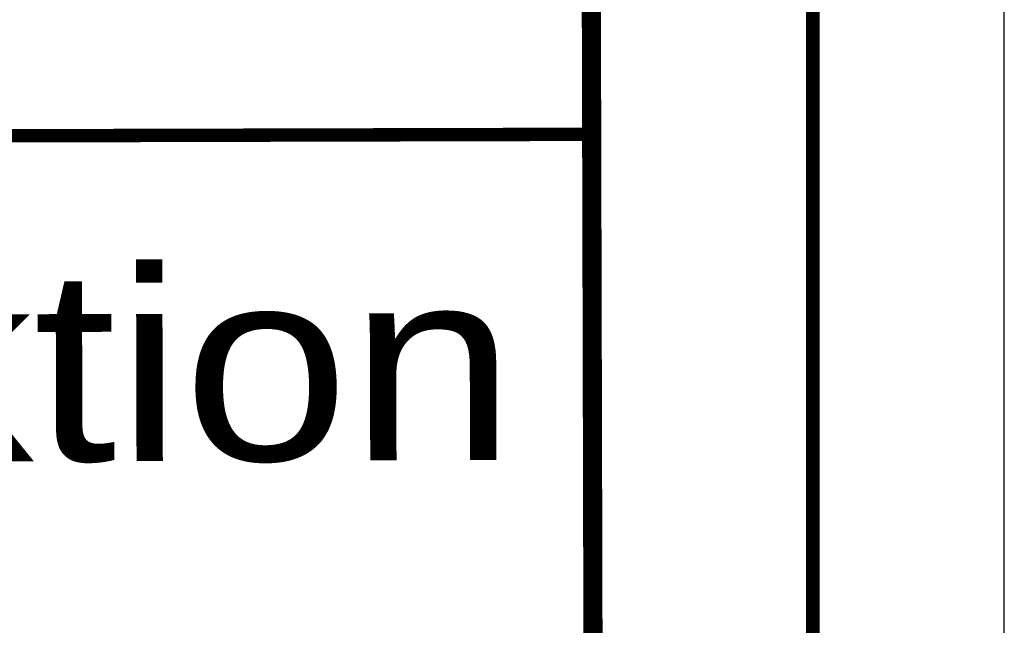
# Model space of a CAD drawing. Extents: x 0 to 1135, y 0 to 420.
# Tile 24 of 36: x 1109 to 1135, y 36 to 52. Entities that reach past the tile are written whole.
import ezdxf
from ezdxf.enums import TextEntityAlignment as Align

# ---------------------------------------------------------------- set-up
doc = ezdxf.new("R2010")
doc.units = 0
doc.header["$LTSCALE"] = 2
doc.header["$MEASUREMENT"] = 0
doc.linetypes.add('AUSGEZOGEN', pattern=[0])
doc.layers.add('LEGENDE', color=7, linetype='AUSGEZOGEN')
doc.layers.add('RAHMEN', color=250, linetype='AUSGEZOGEN')
doc.styles.add('UNIR-H', font='unir_h.shx', dxfattribs={"width": 0.8})

msp = doc.modelspace()

# ---------------------------------------------------------------- linework, layer by layer
at = {"layer": 'LEGENDE'}
for points, const_width in [([(1124.323, 10.811), (1124.142, 81.311)], 0.5), ([(1057.226, 48.389), (1124.226, 48.561)], 0.35)]:
    msp.add_lwpolyline(points, dxfattribs=dict(at, const_width=const_width))
at = {"layer": 'RAHMEN'}
msp.add_line((1135, 0), (1135, 420), dxfattribs=at)
at = {"layer": 'RAHMEN', "const_width": 0.35}
msp.add_lwpolyline([(25, 5), (1130, 5), (1130, 415), (25, 415), (25, 5)], dxfattribs=at)

# ---------------------------------------------------------------- texts
at = {"layer": 'LEGENDE', "style": 'UNIR-H', "width": 1.0947}
msp.add_text('Autobahndirektion', height=5, rotation=0.1472, dxfattribs=at).set_placement((1059.248, 39.894), (1122.248, 40.056), align=Align.FIT)

doc.saveas('drawing.dxf')
